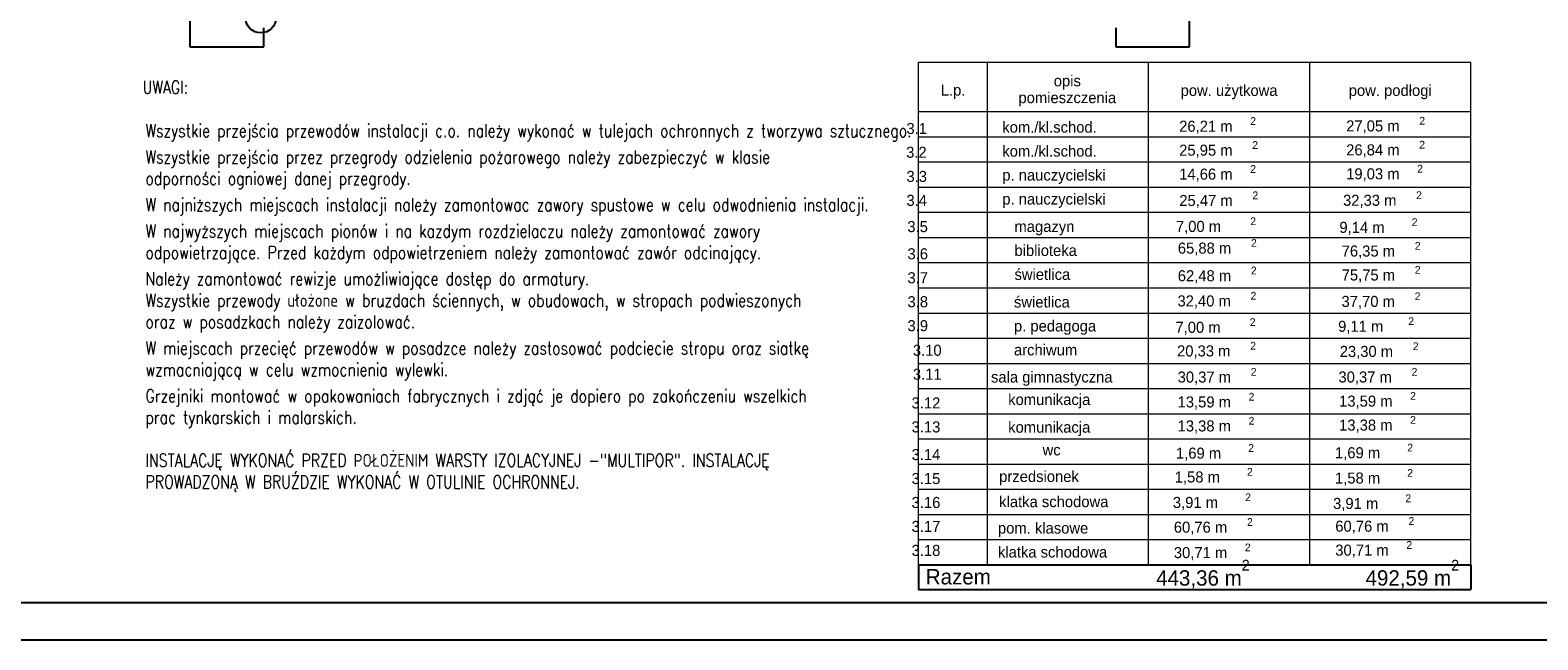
# Model space of a CAD drawing. Header units: millimetres. Extents: x 45180 to 119519, y 31297 to 302414.
# Tile 70 of 97: x 68306 to 92864, y 230539 to 240463. Entities that reach past the tile are written whole.
import ezdxf
from ezdxf.lldxf.tags import DXFTag

# ---------------------------------------------------------------- set-up
doc = ezdxf.new("R2010")
doc.units = ezdxf.units.MM
doc.header["$MEASUREMENT"] = 0
for name, color, linetype in [('#opisy', 7, 'Continuous'), ('#podkład', 252, 'Continuous'), ('_TABELA', 7, 'Continuous'), ('IS_Grafika', 7, 'SOLID')]:
    doc.layers.add(name, color=color, linetype=linetype)
doc.layers.add('Arch opisy_Nr_Pióra__1', color=252, linetype='Continuous', lineweight=25)
doc.layers.add('Arch opisy_Nr_Pióra__21', color=252, linetype='Continuous', lineweight=13)
doc.styles.add('GENERATED_STYLE_2', font='txt')
doc.styles.add('GENERATED_STYLE_3', font='txt')
doc.styles.add('ROMANS', font='romans', dxfattribs={"width": 0.8})
tags = doc.linetypes.add('SOLID', pattern=[10, 10, 0]).pattern_tags.tags
tags[6:7] = [DXFTag(74, 4), DXFTag(75, 0), DXFTag(340, '0'), DXFTag(46, 0.0), DXFTag(50, 0.0), DXFTag(44, 0.0), DXFTag(45, 0.0)]
tags[4:5] = [DXFTag(74, 4), DXFTag(75, 0), DXFTag(340, '0'), DXFTag(46, 0.0), DXFTag(50, 0.0), DXFTag(44, 0.0), DXFTag(45, 0.0)]

msp = doc.modelspace()

# ---------------------------------------------------------------- linework, layer by layer
at = {"layer": '#podkład', "linetype": 'Continuous'}
for p, q in [((70910, 240970), (70910, 240190)), ((87190, 240190), (87190, 240920)), ((72110, 240190), (72110, 240500)), ((85990, 240500), (85990, 240190)), ((70910, 240190), (72110, 240190)), ((85990, 240190), (87190, 240190))]:
    msp.add_line(p, q, dxfattribs=at)
at = {"layer": '_TABELA', "color": 7}
for p, q in [((57524, 231149), (116424, 231149)), ((55024, 230539), (117024, 230539))]:
    msp.add_line(p, q, dxfattribs=at)
at = {"layer": 'Arch opisy_Nr_Pióra__1', "linetype": 'Continuous'}
for p, q in [((82775, 231762), (91775, 231762)), ((82775, 231762), (82775, 231361)), ((91775, 231762), (91775, 231361)), ((82775, 231361), (91775, 231361))]:
    msp.add_line(p, q, dxfattribs=at)
at = {"layer": 'Arch opisy_Nr_Pióra__21', "linetype": 'Continuous'}
for p, q in [((82775, 239942), (91775, 239942)), ((82775, 231767), (82775, 239942)), ((83900, 231762), (83900, 239942)), ((86525, 231762), (86525, 239942)), ((89150, 231762), (89150, 239942)), ((91775, 231762), (91775, 239942)), ((82775, 239139), (91775, 239139)), ((82775, 238729), (91775, 238729)), ((82775, 238319), (91775, 238319)), ((82775, 237909), (91775, 237909)), ((82775, 237499), (91775, 237499)), ((82775, 237089), (91775, 237089)), ((82775, 236679), (91775, 236679)), ((82775, 236269), (91775, 236269)), ((82775, 235859), (91775, 235859)), ((82775, 235449), (91775, 235449)), ((82775, 235039), (91775, 235039)), ((82775, 234629), (91775, 234629)), ((82775, 234219), (91775, 234219)), ((82775, 233809), (91775, 233809)), ((82775, 233399), (91775, 233399)), ((82775, 232989), (91775, 232989)), ((82775, 232579), (91775, 232579)), ((82775, 232170), (91775, 232170)), ((82775, 231762), (91775, 231762)), ((82775, 231762), (91775, 231762)), ((82775, 231762), (91775, 231762)), ((82775, 231762), (91775, 231762))]:
    msp.add_line(p, q, dxfattribs=at)
at = {"layer": 'IS_Grafika', "ltscale": 10}
msp.add_circle((72063, 240669), 250, dxfattribs=at)

# ---------------------------------------------------------------- texts
at = {"layer": '#opisy', "lineweight": -3, "style": 'ROMANS', "width": 0.8}
msp.add_text('UWAGI:', height=210, dxfattribs=at).set_placement((70138, 239430))
at = {"layer": '#opisy', "lineweight": -3, "insert": (70185, 238933), "char_height": 210, "width": 12063.14, "attachment_point": 1, "style": 'ROMANS'}
msp.add_mtext('Wszystkie przejścia przewodów instalacji c.o. należy wykonać w tulejach ochronnych z tworzywa sztucznego.\\P\\H0.22222x;\\P\\H4.5x;Wszystkie przejścia prze\\H0.99999x;z przegrody odzielenia pożarowego należy zabezpieczyć w klasie odporności ogniowej danej przegrody. \\P\\H0.22223x;\\P\\H4.4999x;W najniższych miejscach instalacji należy zamontowac zawory spustowe w celu odwodnienia instalacji.\\P\\H0.22223x;\\P\\H4.4998x;W najwyższych miejscach pionów i na kazdym rozdzielaczu należy zamontować zawory odpowietrzające. Przed każdym odpowietrzeniem należy zamontować zawór odcinający.\\P\\H0.22223x;\\P\\H4.5001x;Należy zamontować rewizje umożliwiające dostęp do armatury.\\P\\H0.9999788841x;Wszystkie przewody ułożone w bruzdach ściennych, w obudowach, w stropach podwieszonych oraz w posadzkach należy zaizolować.\\P\\H0.22222x;\\P\\H4.5001x;W miejscach przecięć przewodów w posadzce należy zastosować podciecie stropu oraz siatkę wzmacniającą w celu wzmocnienia wylewki.\\P\\H0.22221x;\\P\\H4.4999049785x;Grzejniki montować w opakowaniach fabrycznych i zdjąć je dopiero po zakończeniu wszelkich prac tynkarskich i malarskich.\\P\\PINSTALACJĘ WYKONAĆ PRZED POŁOŻENIM WARSTY IZOLACYJNEJ -"MULTIPOR". INSTALACJĘ PROWADZONĄ W BRUŹDZIE WYKONAĆ W OTULINIE OCHRONNEJ.', dxfattribs=at)
at = {"layer": 'Arch opisy_Nr_Pióra__1', "linetype": 'Continuous', "style": 'GENERATED_STYLE_2'}
for s, height, p in [('     3.1', 180, (82245, 238773)), ('kom./kl.schod.', 180, (84141, 238795)), ('26,21 m', 180, (87022, 238810)), ('2', 126, (88179, 238921)), ('27,05 m', 180, (89742, 238815)), ('2', 126, (90933, 238926)), ('     3.2', 180, (82240, 238386)), ('kom./kl.schod.', 180, (84141, 238405)), ('25,95 m', 180, (87022, 238420)), ('2', 126, (88213, 238531)), ('26,84 m', 180, (89742, 238425)), ('2', 126, (90933, 238536)), ('p. nauczycielski', 180, (84141, 238015)), ('14,66 m', 180, (87022, 238030)), ('2', 126, (88179, 238141)), ('19,03 m', 180, (89742, 238035)), ('2', 126, (90899, 238146)), ('     3.3', 180, (82245, 237993)), ('     3.4', 180, (82245, 237603)), ('p. nauczycielski', 180, (84141, 237625)), ('25,47 m', 180, (87024, 237601)), ('2', 126, (88215, 237712)), ('32,33 m', 180, (89691, 237604)), ('2', 126, (90882, 237715)), ('     3.5', 180, (82260, 237176)), ('magazyn', 180, (84339, 237178)), ('  7,00 m', 180, (86835, 237179)), ('2', 126, (88181, 237290)), ('  9,14 m', 180, (89498, 237164)), ('2', 126, (90810, 237275)), ('biblioteka', 180, (84339, 236788)), ('65,88 m', 180, (87000, 236826)), ('2', 126, (88192, 236937)), ('2', 126, (90860, 236889)), ('     3.6', 180, (82262, 236733)), ('76,35 m', 180, (89669, 236778)), ('     3.7', 180, (82262, 236343)), ('świetlica', 180, (84339, 236398)), ('62,48 m', 180, (86999, 236376)), ('2', 126, (88190, 236487)), ('75,75 m', 180, (89669, 236388)), ('2', 126, (90860, 236499)), ('     3.8', 180, (82262, 235953)), ('świetlica', 180, (84331, 235949)), ('32,40 m', 180, (86994, 235966)), ('2', 126, (88185, 236077)), ('37,70 m', 180, (89666, 235958)), ('2', 126, (90858, 236069)), ('p. pedagoga', 180, (84331, 235559)), ('2', 126, (88173, 235648)), ('2', 126, (90754, 235664)), ('     3.9', 180, (82262, 235563)), ('  7,00 m', 180, (86827, 235537)), ('  9,11 m', 180, (89477, 235553)), ('    3.10', 180, (82417, 235163)), ('archiwum', 180, (84331, 235169)), ('20,33 m', 180, (86987, 235152)), ('2', 126, (88179, 235263)), ('23,30 m', 180, (89637, 235144)), ('2', 126, (90828, 235255)), ('    3.11', 180, (82417, 234773)), ('sala gimnastyczna', 180, (83957, 234728)), ('30,37 m', 180, (86997, 234727)), ('2', 126, (88188, 234838)), ('30,37 m', 180, (89616, 234728)), ('2', 126, (90808, 234839)), ('komunikacja', 180, (84237, 234361)), ('2', 126, (88153, 234433)), ('2', 126, (90784, 234446)), ('    3.12', 180, (82396, 234305)), ('13,59 m', 180, (86996, 234322)), ('13,59 m', 180, (89627, 234335)), ('    3.13', 180, (82396, 233915)), ('komunikacja', 180, (84237, 233911)), ('13,38 m', 180, (86996, 233931)), ('2', 126, (88153, 234042)), ('13,38 m', 180, (89627, 233945)), ('2', 126, (90784, 234056)), ('    3.14', 180, (82396, 233465)), ('wc', 180, (84797, 233541)), ('  1,69 m', 180, (86836, 233488)), ('2', 126, (88147, 233599)), ('  1,69 m', 180, (89426, 233494)), ('2', 126, (90737, 233605)), ('przedsionek', 180, (84090, 233109)), ('2', 126, (88127, 233211)), ('2', 126, (90737, 233194)), ('    3.15', 180, (82396, 233075)), ('  1,58 m', 180, (86816, 233100)), ('  1,58 m', 180, (89426, 233083)), ('    3.16', 180, (82396, 232685)), ('klatka schodowa', 180, (84090, 232699)), ('  3,91 m', 180, (86785, 232686)), ('2', 126, (88097, 232797)), ('  3,91 m', 180, (89395, 232669)), ('2', 126, (90707, 232780)), ('    3.17', 180, (82396, 232295)), ('pom. klasowe', 180, (84070, 232269)), ('60,76 m', 180, (86935, 232283)), ('2', 126, (88127, 232394)), ('60,76 m', 180, (89565, 232299)), ('2', 126, (90757, 232410)), ('    3.18', 180, (82396, 231905)), ('klatka schodowa', 180, (84070, 231879)), ('2', 126, (88092, 231980)), ('30,71 m', 180, (89565, 231909)), ('2', 126, (90723, 232020)), ('30,71 m', 180, (86935, 231869))]:
    msp.add_text(s, height=height, dxfattribs=at).set_placement(p)
at = {"layer": 'Arch opisy_Nr_Pióra__1', "linetype": 'Continuous', "insert": (85200, 239221), "char_height": 180, "width": 2402.03, "attachment_point": 8, "line_spacing_factor": 0.912199, "style": 'GENERATED_STYLE_3'}
msp.add_mtext('{opis\\Ppomieszczenia}', dxfattribs=at)
at = {"layer": 'Arch opisy_Nr_Pióra__1', "linetype": 'Continuous', "style": 'GENERATED_STYLE_3'}
for s, insert, char_height, attachment_point in [('{L.p.}', (83340, 239344), 180, 8), ('{pow. użytkowa}', (87835, 239339), 180, 8), ('{pow. podłogi}', (90460, 239339), 180, 8), ('{Razem}', (82895, 231437), 250, 7), ('{ 443,36 m\\A1{\\H0.7x;\\S2^  ;}}', (86554, 231375), 250.01, 7), ('{ 492,59 m\\A1{\\H0.7x;\\S2^  ;}}', (91582, 231375), 250.01, 9)]:
    msp.add_mtext(s, dxfattribs=dict(at, insert=insert, char_height=char_height, attachment_point=attachment_point))

doc.saveas('drawing.dxf')
